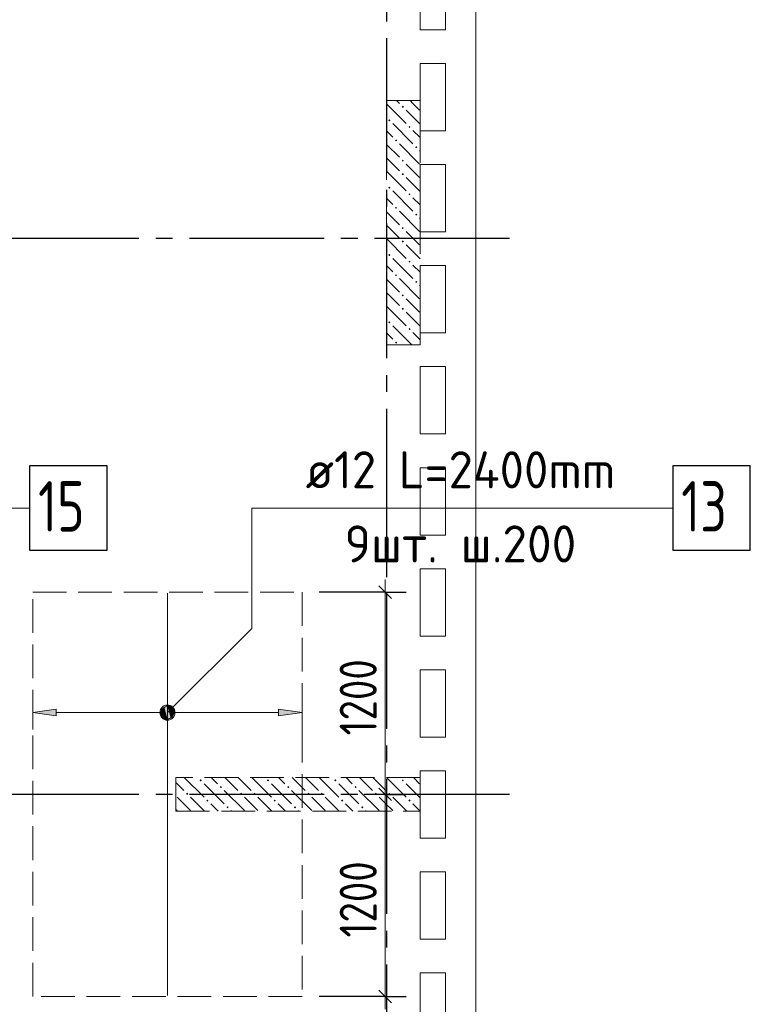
# Model space of a CAD drawing. Header units: millimetres. Extents: x 0 to 43617, y 0 to 59400.
# Tile 17 of 23: x 19647 to 23984, y 34483 to 40330. Entities that reach past the tile are written whole.
import ezdxf

# ---------------------------------------------------------------- set-up
doc = ezdxf.new("R2010")
doc.units = ezdxf.units.MM
doc.linetypes.add('______2', pattern=[270, 200, -70])
doc.linetypes.add('______5', pattern=[1100, 800, -100, 100, -100])
for name, color, linetype, lineweight in [('Standard', 7, 'Continuous', 25), ('ДОП Верх по Х', 7, 'Continuous', 25), ('ЖБ Перекрытие верхний уровень', 7, 'Continuous', 35), ('ЖБ Пилон', 7, 'Continuous', 35), ('Оси', 40, '______5', 18), ('Позиционная метка номер позиции', 7, 'Continuous', 13), ('Примечания', 7, 'Continuous', 25)]:
    doc.layers.add(name, color=color, linetype=linetype, lineweight=lineweight)
doc.styles.add('GOST 2.304-81', font='txt')
doc.styles.add('ISOCPEUR', font='txt')

msp = doc.modelspace()

# ---------------------------------------------------------------- hatches: boundary and pattern name
at = {"layer": 'ДОП Верх по Х', "linetype": 'Continuous', "lineweight": 13, "transparency": 33554687}
msp.add_hatch(color=7, dxfattribs=at).paths.add_polyline_path([(19863.99536132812, 36195.52001953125), (19723.9990234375, 36215.52124023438), (19863.99536132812, 36235.5224609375)], flags=16)
for points in [[(20491.748046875, 36196.77124023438), (20491.748046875, 36234.27124023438), (20486.4990234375, 36215.52124023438)], [(20491.748046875, 36234.27124023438), (20505.2490234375, 36183.27026367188), (20505.2490234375, 36247.77221679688)], [(20491.748046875, 36234.27124023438), (20491.748046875, 36196.77124023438), (20505.2490234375, 36183.27026367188)], [(20505.2490234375, 36247.77221679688), (20523.9990234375, 36178.02124023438), (20523.9990234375, 36253.02124023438)], [(20505.2490234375, 36247.77221679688), (20505.2490234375, 36183.27026367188), (20523.9990234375, 36178.02124023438)], [(20523.9990234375, 36253.02124023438), (20523.9990234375, 36178.02124023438), (20542.7490234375, 36183.27026367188)], [(20523.9990234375, 36253.02124023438), (20542.7490234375, 36183.27026367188), (20542.7490234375, 36247.77221679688)], [(20542.7490234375, 36247.77221679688), (20542.7490234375, 36183.27026367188), (20556.25, 36196.77124023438)], [(20542.7490234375, 36247.77221679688), (20556.25, 36196.77124023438), (20556.25, 36234.27124023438)], [(20556.25, 36234.27124023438), (20556.25, 36196.77124023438), (20561.4990234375, 36215.52124023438)], [(21183.99658203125, 36195.52001953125), (21323.9990234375, 36215.52124023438), (21183.99658203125, 36235.5224609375)]]:
    msp.add_hatch(color=7, dxfattribs=at).paths.add_polyline_path(points)
at = {"layer": 'ЖБ Пилон', "linetype": 'Continuous', "lineweight": 18, "transparency": 33554687}
for points in [[(21914.453125, 39813.14086914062), (21920.95336914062, 39819.64111328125), (21927.44750976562, 39813.14086914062), (21920.95336914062, 39806.640625)], [(21834.45434570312, 39733.14208984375), (21840.94848632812, 39739.63623046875), (21847.44873046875, 39733.14208984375), (21840.94848632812, 39726.64184570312)], [(21954.44946289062, 39693.1396484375), (21960.94970703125, 39699.63989257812), (21967.44995117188, 39693.1396484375), (21960.94970703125, 39686.63330078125)], [(21874.45068359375, 39613.14086914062), (21880.95092773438, 39619.64111328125), (21887.451171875, 39613.14086914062), (21880.95092773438, 39606.640625)], [(21994.45190429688, 39573.13842773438), (22000.9521484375, 39579.638671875), (22007.45239257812, 39573.13842773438), (22000.9521484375, 39566.63208007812)], [(21914.453125, 39493.1396484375), (21920.95336914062, 39499.63989257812), (21927.44750976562, 39493.1396484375), (21920.95336914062, 39486.63330078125)], [(21914.453125, 39413.14086914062), (21920.95336914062, 39419.64111328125), (21927.44750976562, 39413.14086914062), (21920.95336914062, 39406.640625)], [(21834.45434570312, 39333.14208984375), (21840.94848632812, 39339.63623046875), (21847.44873046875, 39333.14208984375), (21840.94848632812, 39326.64184570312)], [(21954.44946289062, 39293.1396484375), (21960.94970703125, 39299.63989257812), (21967.44995117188, 39293.1396484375), (21960.94970703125, 39286.63330078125)], [(21874.45068359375, 39213.14086914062), (21880.95092773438, 39219.64111328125), (21887.451171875, 39213.14086914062), (21880.95092773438, 39206.640625)], [(21994.45190429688, 39173.13842773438), (22000.9521484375, 39179.638671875), (22007.45239257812, 39173.13842773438), (22000.9521484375, 39166.63208007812)], [(21914.453125, 39093.1396484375), (21920.95336914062, 39099.63989257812), (21927.44750976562, 39093.1396484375), (21920.95336914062, 39086.63330078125)], [(21914.453125, 39013.14086914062), (21920.95336914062, 39019.64111328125), (21927.44750976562, 39013.14086914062), (21920.95336914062, 39006.640625)], [(21834.45434570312, 38933.14208984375), (21840.94848632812, 38939.63623046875), (21847.44873046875, 38933.14208984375), (21840.94848632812, 38926.64184570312)], [(21954.44946289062, 38893.1396484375), (21960.94970703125, 38899.63989257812), (21967.44995117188, 38893.1396484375), (21960.94970703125, 38886.63330078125)], [(21874.45068359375, 38813.14086914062), (21880.95092773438, 38819.64111328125), (21887.451171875, 38813.14086914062), (21880.95092773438, 38806.640625)], [(21994.45190429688, 38773.13842773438), (22000.9521484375, 38779.638671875), (22007.45239257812, 38773.13842773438), (22000.9521484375, 38766.63208007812)], [(21914.453125, 38693.1396484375), (21920.95336914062, 38699.63989257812), (21927.44750976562, 38693.1396484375), (21920.95336914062, 38686.63330078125)], [(21914.453125, 38613.14086914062), (21920.95336914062, 38619.64111328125), (21927.44750976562, 38613.14086914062), (21920.95336914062, 38606.640625)], [(21834.45434570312, 38533.14208984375), (21840.94848632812, 38539.63623046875), (21847.44873046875, 38533.14208984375), (21840.94848632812, 38526.64184570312)], [(21954.44946289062, 38493.1396484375), (21960.94970703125, 38499.63989257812), (21967.44995117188, 38493.1396484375), (21960.94970703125, 38486.63330078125)], [(21874.45068359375, 38413.14086914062), (21880.95092773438, 38419.64111328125), (21887.451171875, 38413.14086914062), (21880.95092773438, 38406.640625)], [(20714.453125, 35813.14086914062), (20720.95336914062, 35819.64111328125), (20727.44750976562, 35813.14086914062), (20720.95336914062, 35806.640625)], [(21114.453125, 35813.14086914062), (21120.95336914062, 35819.64111328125), (21127.44750976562, 35813.14086914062), (21120.95336914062, 35806.640625)], [(21514.453125, 35813.14086914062), (21520.95336914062, 35819.64111328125), (21527.44750976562, 35813.14086914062), (21520.95336914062, 35806.640625)], [(21914.453125, 35813.14086914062), (21920.95336914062, 35819.64111328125), (21927.44750976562, 35813.14086914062), (21920.95336914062, 35806.640625)], [(20634.45434570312, 35733.14208984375), (20640.94848632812, 35739.63623046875), (20647.44873046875, 35733.14208984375), (20640.94848632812, 35726.64184570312)], [(20834.45434570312, 35773.13842773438), (20840.94848632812, 35779.638671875), (20847.44873046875, 35773.13842773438), (20840.94848632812, 35766.63208007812)], [(20954.44946289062, 35733.14208984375), (20960.94970703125, 35739.63623046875), (20967.44995117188, 35733.14208984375), (20960.94970703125, 35726.64184570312)], [(21034.45434570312, 35733.14208984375), (21040.94848632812, 35739.63623046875), (21047.44873046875, 35733.14208984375), (21040.94848632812, 35726.64184570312)], [(21234.45434570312, 35773.13842773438), (21240.94848632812, 35779.638671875), (21247.44873046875, 35773.13842773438), (21240.94848632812, 35766.63208007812)], [(21354.44946289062, 35733.14208984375), (21360.94970703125, 35739.63623046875), (21367.44995117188, 35733.14208984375), (21360.94970703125, 35726.64184570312)], [(21434.45434570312, 35733.14208984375), (21440.94848632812, 35739.63623046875), (21447.44873046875, 35733.14208984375), (21440.94848632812, 35726.64184570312)], [(21634.45434570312, 35773.13842773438), (21640.94848632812, 35779.638671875), (21647.44873046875, 35773.13842773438), (21640.94848632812, 35766.63208007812)], [(21754.44946289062, 35733.14208984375), (21760.94970703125, 35739.63623046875), (21767.44995117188, 35733.14208984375), (21760.94970703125, 35726.64184570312)], [(21834.45434570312, 35733.14208984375), (21840.94848632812, 35739.63623046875), (21847.44873046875, 35733.14208984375), (21840.94848632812, 35726.64184570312)], [(20754.44946289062, 35693.1396484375), (20760.94970703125, 35699.63989257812), (20767.44995117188, 35693.1396484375), (20760.94970703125, 35686.63330078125)], [(21154.44946289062, 35693.1396484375), (21160.94970703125, 35699.63989257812), (21167.44995117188, 35693.1396484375), (21160.94970703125, 35686.63330078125)], [(21554.44946289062, 35693.1396484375), (21560.94970703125, 35699.63989257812), (21567.44995117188, 35693.1396484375), (21560.94970703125, 35686.63330078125)], [(21954.44946289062, 35693.1396484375), (21960.94970703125, 35699.63989257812), (21967.44995117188, 35693.1396484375), (21960.94970703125, 35686.63330078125)], [(20874.45068359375, 35653.13110351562), (20880.95092773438, 35659.63745117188), (20887.451171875, 35653.13110351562), (20880.95092773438, 35646.64306640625)], [(21274.45068359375, 35653.13110351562), (21280.95092773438, 35659.63745117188), (21287.451171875, 35653.13110351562), (21280.95092773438, 35646.64306640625)], [(21674.45068359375, 35653.13110351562), (21680.95092773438, 35659.63745117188), (21687.451171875, 35653.13110351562), (21680.95092773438, 35646.64306640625)]]:
    msp.add_hatch(color=7, dxfattribs=at).paths.add_polyline_path(points, flags=16)
at = {"layer": 'Позиционная метка номер позиции', "linetype": 'Continuous', "lineweight": 13, "transparency": 33554687}
for points in [[(20492.17529296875, 36247.34497070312), (20567.27294921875, 36204.06494140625), (20512.54272460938, 36258.7890625)], [(20512.54272460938, 36258.7890625), (20567.27294921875, 36204.06494140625), (20567.27294921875, 36226.9775390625)], [(20512.54272460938, 36258.7890625), (20567.27294921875, 36226.9775390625), (20535.44921875, 36258.7890625)], [(20535.44921875, 36258.7890625), (20567.27294921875, 36226.9775390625), (20555.81665039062, 36247.34497070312)], [(20480.71899414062, 36226.9775390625), (20555.81665039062, 36183.70361328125), (20492.17529296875, 36247.34497070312)], [(20480.71899414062, 36204.06494140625), (20535.44921875, 36172.24731445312), (20480.71899414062, 36226.9775390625)], [(20480.71899414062, 36226.9775390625), (20535.44921875, 36172.24731445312), (20555.81665039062, 36183.70361328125)], [(20512.54272460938, 36172.24731445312), (20480.71899414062, 36204.06494140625), (20492.17529296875, 36183.70361328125)], [(20480.71899414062, 36204.06494140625), (20512.54272460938, 36172.24731445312), (20535.44921875, 36172.24731445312)], [(20492.17529296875, 36247.34497070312), (20555.81665039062, 36183.70361328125), (20567.27294921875, 36204.06494140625)]]:
    msp.add_hatch(color=7, dxfattribs=at).paths.add_polyline_path(points)

# ---------------------------------------------------------------- linework, layer by layer
at = {"layer": 'Standard', "color": 7, "linetype": 'Continuous', "lineweight": 25, "transparency": 33554687}
for p, q in [((21778.94287109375, 36967.52319335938), (21853.94287109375, 36892.51708984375)), ((21778.94287109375, 35767.52319335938), (21853.94287109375, 35692.51708984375)), ((21778.94287109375, 34567.52319335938), (21853.94287109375, 34492.52319335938))]:
    msp.add_line(p, q, dxfattribs=at)
at = {"layer": 'Standard', "color": 7, "linetype": 'Continuous', "lineweight": 13, "transparency": 33554687}
for p, q in [((21816.44287109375, 36930.02319335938), (21816.44287109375, 37005.02319335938)), ((21816.44287109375, 35730.02319335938), (21816.44287109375, 34530.02319335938)), ((21816.44287109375, 34530.02319335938), (21816.44287109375, 34455.01708984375))]:
    msp.add_line(p, q, dxfattribs=at)
at = {"layer": 'Standard', "color": 251, "linetype": 'Continuous', "lineweight": -3, "true_color": 0x656565, "transparency": 33554687}
for p, q in [((21816.44287109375, 36930.02319335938), (21423.9990234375, 36930.02319335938)), ((21816.44287109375, 36930.02319335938), (21691.44897460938, 36930.02319335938)), ((21816.44287109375, 36930.02319335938), (21941.44287109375, 36930.02319335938)), ((21816.44287109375, 35730.02319335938), (21691.44897460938, 35730.02319335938)), ((21816.44287109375, 35730.02319335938), (21941.44287109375, 35730.02319335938)), ((21816.44287109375, 35730.02319335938), (21816.44287109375, 35730.02319335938)), ((21816.44287109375, 34530.02319335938), (21423.9990234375, 34530.02319335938)), ((21816.44287109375, 34530.02319335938), (21691.44897460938, 34530.02319335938)), ((21816.44287109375, 34530.02319335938), (21941.44287109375, 34530.02319335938))]:
    msp.add_line(p, q, dxfattribs=at)
at = {"layer": 'Standard', "color": 7, "linetype": 'Continuous', "lineweight": 13, "transparency": 33554687}
msp.add_lwpolyline([(21816.44287109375, 36930.02319335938), (21816.44287109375, 36014.9936901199), (21816.44287109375, 36014.9936901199), (21816.44287109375, 35730.02319335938)], dxfattribs=at)
at = {"layer": 'ДОП Верх по Х', "color": 7, "linetype": 'Continuous', "lineweight": 13, "transparency": 33554687}
msp.add_line((21323.9990234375, 37430.02319335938), (23431.99462890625, 37430.02319335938), dxfattribs=at)
at = {"layer": 'ДОП Верх по Х', "color": 7, "linetype": 'Continuous', "lineweight": 18, "transparency": 33554687}
msp.add_line((20523.9990234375, 34536.01684570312), (20523.9990234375, 36924.01733398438), dxfattribs=at)
at = {"layer": 'ДОП Верх по Х', "color": 251, "linetype": 'Continuous', "lineweight": 13, "true_color": 0x494949, "transparency": 33554687}
for p, q in [((19723.9990234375, 36215.52124023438), (19723.9990234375, 36315.52124023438)), ((21323.9990234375, 36215.52124023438), (21323.9990234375, 36315.52124023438)), ((19723.9990234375, 36215.52124023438), (19863.99536132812, 36235.5224609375)), ((19863.99536132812, 36195.52001953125), (19723.9990234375, 36215.52124023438)), ((19723.9990234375, 36215.52124023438), (19723.9990234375, 36115.52124023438)), ((19723.9990234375, 36215.52124023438), (19723.9990234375, 36215.52124023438)), ((19863.99536132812, 36235.5224609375), (19863.99536132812, 36195.52001953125)), ((19863.99536132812, 36215.52124023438), (20494.00024414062, 36215.52124023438)), ((20523.9990234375, 36253.02124023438), (20523.9990234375, 36253.02124023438)), ((20553.99169921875, 36215.52124023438), (21183.99658203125, 36215.52124023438)), ((21323.9990234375, 36215.52124023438), (21183.99658203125, 36235.5224609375)), ((21183.99658203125, 36235.5224609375), (21183.99658203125, 36195.52001953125)), ((21183.99658203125, 36195.52001953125), (21323.9990234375, 36215.52124023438)), ((21323.9990234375, 36215.52124023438), (21323.9990234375, 36115.52124023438)), ((21323.9990234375, 36215.52124023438), (21323.9990234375, 36215.52124023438)), ((20523.9990234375, 36178.02124023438), (20523.9990234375, 36178.02124023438))]:
    msp.add_line(p, q, dxfattribs=at)
at = {"layer": 'ДОП Верх по Х', "color": 7, "linetype": 'Continuous', "lineweight": 25, "transparency": 33554687}
for points in [[(19705.80444335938, 37180.01708984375), (20165.7958984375, 37180.01708984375), (20165.7958984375, 37680.01708984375), (19705.80444335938, 37680.01708984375), (19705.80444335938, 37180.01708984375)], [(23523.9990234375, 37180.01708984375), (23983.99658203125, 37180.01708984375), (23983.99658203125, 37680.01708984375), (23523.9990234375, 37680.01708984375), (23523.9990234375, 37180.01708984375)]]:
    msp.add_lwpolyline(points, dxfattribs=at)
at = {"layer": 'ДОП Верх по Х', "color": 251, "linetype": 'Continuous', "lineweight": 13, "true_color": 0x494949, "transparency": 33554687}
msp.add_circle((20523.9990234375, 36215.52124023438), 37.50000265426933, dxfattribs=at)
at = {"layer": 'ЖБ Перекрытие верхний уровень', "color": 7, "linetype": 'Continuous', "lineweight": 18, "transparency": 33554687}
for p, q in [((22354.00390625, 33070.00122070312), (22354.00390625, 42419.9951171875)), ((22023.9990234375, 40270.00122070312), (22023.9990234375, 40670.00122070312)), ((22173.9990234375, 40670.00122070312), (22173.9990234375, 40270.00122070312)), ((22173.9990234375, 40270.00122070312), (22023.9990234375, 40270.00122070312)), ((22023.9990234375, 40070.00122070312), (22173.9990234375, 40070.00122070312)), ((22023.9990234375, 39670.00122070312), (22023.9990234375, 40070.00122070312)), ((22173.9990234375, 40070.00122070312), (22173.9990234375, 39670.00122070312)), ((22173.9990234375, 39670.00122070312), (22023.9990234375, 39670.00122070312)), ((22023.9990234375, 39070.00122070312), (22023.9990234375, 39470.00122070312)), ((22023.9990234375, 39470.00122070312), (22173.9990234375, 39470.00122070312)), ((22173.9990234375, 39470.00122070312), (22173.9990234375, 39070.00122070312)), ((22173.9990234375, 39070.00122070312), (22023.9990234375, 39070.00122070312)), ((22023.9990234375, 38870.00122070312), (22173.9990234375, 38870.00122070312)), ((22023.9990234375, 38470.00122070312), (22023.9990234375, 38870.00122070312)), ((22173.9990234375, 38870.00122070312), (22173.9990234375, 38470.00122070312)), ((22173.9990234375, 38470.00122070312), (22023.9990234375, 38470.00122070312)), ((22023.9990234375, 37870.00122070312), (22023.9990234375, 38270.00122070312)), ((22023.9990234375, 38270.00122070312), (22173.9990234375, 38270.00122070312)), ((22173.9990234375, 38270.00122070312), (22173.9990234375, 37870.00122070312)), ((22173.9990234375, 37870.00122070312), (22023.9990234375, 37870.00122070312)), ((22023.9990234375, 37670.00122070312), (22173.9990234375, 37670.00122070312)), ((22023.9990234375, 37270.00122070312), (22023.9990234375, 37670.00122070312)), ((22173.9990234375, 37670.00122070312), (22173.9990234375, 37270.00122070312)), ((22173.9990234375, 37270.00122070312), (22023.9990234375, 37270.00122070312)), ((22023.9990234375, 36670.00122070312), (22023.9990234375, 37070.00122070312)), ((22023.9990234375, 37070.00122070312), (22173.9990234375, 37070.00122070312)), ((22173.9990234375, 37070.00122070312), (22173.9990234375, 36670.00122070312)), ((22173.9990234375, 36670.00122070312), (22023.9990234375, 36670.00122070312)), ((22023.9990234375, 36470.00122070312), (22173.9990234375, 36470.00122070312)), ((22023.9990234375, 36070.00122070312), (22023.9990234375, 36470.00122070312)), ((22173.9990234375, 36470.00122070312), (22173.9990234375, 36070.00122070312)), ((22173.9990234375, 36070.00122070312), (22023.9990234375, 36070.00122070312)), ((22023.9990234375, 35470.00122070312), (22023.9990234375, 35870.00122070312)), ((22023.9990234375, 35870.00122070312), (22173.9990234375, 35870.00122070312)), ((22173.9990234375, 35870.00122070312), (22173.9990234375, 35470.00122070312)), ((22173.9990234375, 35470.00122070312), (22023.9990234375, 35470.00122070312)), ((22023.9990234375, 35270.00122070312), (22173.9990234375, 35270.00122070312)), ((22023.9990234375, 34870.00122070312), (22023.9990234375, 35270.00122070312)), ((22173.9990234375, 35270.00122070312), (22173.9990234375, 34870.00122070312)), ((22173.9990234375, 34870.00122070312), (22023.9990234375, 34870.00122070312)), ((22023.9990234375, 34270.00122070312), (22023.9990234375, 34670.00122070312)), ((22023.9990234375, 34670.00122070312), (22173.9990234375, 34670.00122070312)), ((22173.9990234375, 34670.00122070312), (22173.9990234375, 34270.00122070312))]:
    msp.add_line(p, q, dxfattribs=at)
at = {"layer": 'ЖБ Пилон', "color": 253, "linetype": '______2', "lineweight": 13, "true_color": 0xa0a0a0, "transparency": 33554687}
for p, q in [((21823.9990234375, 39849.76806640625), (21823.9990234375, 38399.77416992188)), ((22023.9990234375, 39849.76806640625), (21823.9990234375, 39849.76806640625)), ((22023.9990234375, 38399.77416992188), (22023.9990234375, 39849.76806640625)), ((21823.9990234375, 38399.77416992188), (22023.9990234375, 38399.77416992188)), ((22023.9990234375, 35829.99877929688), (20573.99291992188, 35829.99877929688)), ((20573.99291992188, 35829.99877929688), (20573.99291992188, 35629.99877929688)), ((22023.9990234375, 35629.99877929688), (22023.9990234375, 35829.99877929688)), ((20573.99291992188, 35629.99877929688), (22023.9990234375, 35629.99877929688))]:
    msp.add_line(p, q, dxfattribs=at)
at = {"layer": 'ЖБ Пилон', "color": 9, "linetype": 'Continuous', "lineweight": 18, "true_color": 0xc7c7c7, "transparency": 33554687}
for p, q in [((21823.9990234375, 39830.09628063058), (21940.94848632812, 39713.14086914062)), ((21884.326171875, 39849.76806640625), (21900.9521484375, 39833.14208984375)), ((21980.95092773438, 39833.14208984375), (21964.3224140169, 39849.76806640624)), ((22020.95336914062, 39793.1396484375), (21980.95092773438, 39833.14208984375)), ((21940.94848632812, 39793.1396484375), (22023.9990234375, 39710.08911132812)), ((21860.94970703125, 39713.14086914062), (21980.95092773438, 39593.1396484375)), ((21860.94970703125, 39633.14208984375), (21823.9990234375, 39670.0927734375)), ((21980.95092773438, 39673.13842773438), (22023.9990234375, 39630.08814251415)), ((21823.9990234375, 39590.09399414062), (21900.9521484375, 39513.14086914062)), ((21900.9521484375, 39593.1396484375), (22020.95336914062, 39473.13842773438)), ((22023.9990234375, 39550.08560413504), (22020.95336914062, 39553.13110351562)), ((21823.9990234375, 39510.09521484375), (21900.9521484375, 39433.14208984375)), ((21980.95092773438, 39433.14208984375), (21940.94848632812, 39473.13842773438)), ((21823.9990234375, 39430.09628063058), (21940.94848632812, 39313.14086914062)), ((22020.95336914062, 39393.1396484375), (21980.95092773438, 39433.14208984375)), ((21940.94848632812, 39393.1396484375), (22023.9990234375, 39310.08911132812)), ((21860.94970703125, 39313.14086914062), (21980.95092773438, 39193.1396484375)), ((21860.94970703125, 39233.14208984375), (21823.9990234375, 39270.0927734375)), ((21980.95092773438, 39273.13842773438), (22023.9990234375, 39230.08814251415)), ((21823.9990234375, 39190.09399414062), (21900.9521484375, 39113.14086914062)), ((21900.9521484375, 39193.1396484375), (22020.95336914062, 39073.13842773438)), ((22023.9990234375, 39150.08560413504), (22020.95336914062, 39153.13110351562)), ((21823.9990234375, 39110.09521484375), (21900.9521484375, 39033.14208984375)), ((21980.95092773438, 39033.14208984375), (21940.94848632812, 39073.13842773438)), ((21823.9990234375, 39030.09628063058), (21940.94848632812, 38913.14086914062)), ((22020.95336914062, 38993.1396484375), (21980.95092773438, 39033.14208984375)), ((21940.94848632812, 38993.1396484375), (22023.9990234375, 38910.08911132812)), ((21860.94970703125, 38913.14086914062), (21980.95092773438, 38793.1396484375)), ((21860.94970703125, 38833.14208984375), (21823.9990234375, 38870.0927734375)), ((21980.95092773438, 38873.13842773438), (22023.9990234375, 38830.08814251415)), ((21823.9990234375, 38790.09399414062), (21900.9521484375, 38713.14086914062)), ((21900.9521484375, 38793.1396484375), (22020.95336914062, 38673.13842773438)), ((21823.9990234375, 38710.09521484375), (21900.9521484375, 38633.14208984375)), ((22023.9990234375, 38750.08560413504), (22020.95336914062, 38753.13110351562)), ((21980.95092773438, 38633.14208984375), (21940.94848632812, 38673.13842773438)), ((21823.9990234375, 38630.09628063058), (21940.94848632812, 38513.14086914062)), ((21940.94848632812, 38593.1396484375), (22023.9990234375, 38510.08911132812)), ((22020.95336914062, 38593.1396484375), (21980.95092773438, 38633.14208984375)), ((21860.94970703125, 38513.14086914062), (21974.31640625, 38399.77416992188)), ((21860.94970703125, 38433.14208984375), (21823.9990234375, 38470.0927734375)), ((21980.95092773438, 38473.13842773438), (22023.9990234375, 38430.08814251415)), ((20573.99291992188, 35800.09513531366), (20620.95336914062, 35753.13110351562)), ((20624.09651981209, 35829.99877929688), (20740.94848632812, 35713.14086914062)), ((20740.94848632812, 35793.1396484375), (20860.94970703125, 35673.13842773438)), ((20820.95336914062, 35793.1396484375), (20784.09423828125, 35829.99877929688)), ((20864.09253801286, 35829.99877929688), (20940.94848632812, 35753.13110351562)), ((20944.09155709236, 35829.99877929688), (21020.95336914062, 35753.13110351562)), ((21024.09651981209, 35829.99877929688), (21140.94848632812, 35713.14086914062)), ((21140.94848632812, 35793.1396484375), (21260.94970703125, 35673.13842773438)), ((21220.95336914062, 35793.1396484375), (21184.09423828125, 35829.99877929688)), ((21264.09253801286, 35829.99877929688), (21340.94848632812, 35753.13110351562)), ((21344.09155709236, 35829.99877929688), (21420.95336914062, 35753.13110351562)), ((21424.09651981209, 35829.99877929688), (21540.94848632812, 35713.14086914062)), ((21540.94848632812, 35793.1396484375), (21660.94970703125, 35673.13842773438)), ((21620.95336914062, 35793.1396484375), (21584.09423828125, 35829.99877929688)), ((21664.09253801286, 35829.99877929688), (21740.94848632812, 35753.13110351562)), ((21744.09155709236, 35829.99877929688), (21820.95336914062, 35753.13110351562)), ((21824.09651981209, 35829.99877929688), (21940.94848632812, 35713.14086914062)), ((21940.94848632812, 35793.1396484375), (22023.9990234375, 35710.08911132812)), ((22020.95336914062, 35793.1396484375), (21984.09423828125, 35829.99877929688)), ((20860.94970703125, 35753.13110351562), (20980.95092773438, 35633.14208984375)), ((21260.94970703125, 35753.13110351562), (21380.95092773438, 35633.14208984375)), ((21660.94970703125, 35753.13110351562), (21780.95092773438, 35633.14208984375)), ((20620.95336914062, 35673.13842773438), (20580.95092773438, 35713.14086914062)), ((20660.94970703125, 35633.14208984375), (20620.95336914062, 35673.13842773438)), ((20660.94970703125, 35713.14086914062), (20744.091796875, 35629.99877929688)), ((20780.95092773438, 35673.13842773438), (20824.0883821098, 35629.99877929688)), ((21020.95336914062, 35673.13842773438), (20980.95092773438, 35713.14086914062)), ((21060.94970703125, 35633.14208984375), (21020.95336914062, 35673.13842773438)), ((21060.94970703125, 35713.14086914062), (21144.091796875, 35629.99877929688)), ((21180.95092773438, 35673.13842773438), (21224.0883821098, 35629.99877929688)), ((21420.95336914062, 35673.13842773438), (21380.95092773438, 35713.14086914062)), ((21460.94970703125, 35633.14208984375), (21420.95336914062, 35673.13842773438)), ((21460.94970703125, 35713.14086914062), (21544.091796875, 35629.99877929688)), ((21580.95092773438, 35673.13842773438), (21624.0883821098, 35629.99877929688)), ((21820.95336914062, 35673.13842773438), (21780.95092773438, 35713.14086914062)), ((21860.94970703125, 35633.14208984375), (21820.95336914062, 35673.13842773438)), ((21860.94970703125, 35713.14086914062), (21944.091796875, 35629.99877929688)), ((21980.95092773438, 35673.13842773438), (22023.9990234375, 35630.08814251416)), ((20573.99291992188, 35640.0993898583), (20580.95092773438, 35633.14208984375)), ((20904.09545898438, 35629.99877929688), (20900.9521484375, 35633.14208984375)), ((21304.09545898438, 35629.99877929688), (21300.9521484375, 35633.14208984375)), ((21704.09545898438, 35629.99877929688), (21700.9521484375, 35633.14208984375))]:
    msp.add_line(p, q, dxfattribs=at)
at = {"layer": 'Оси', "color": 8, "linetype": '______5', "lineweight": -3, "transparency": 33554687}
for p, q in [((21823.9990234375, 57820.01342773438), (21823.9990234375, 7100.018310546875)), ((22553.99169921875, 39030.02319335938), (3600, 39030.02319335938)), ((22553.99169921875, 35730.02319335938), (3600, 35730.02319335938))]:
    msp.add_line(p, q, dxfattribs=at)
at = {"layer": 'Позиционная метка номер позиции', "color": 7, "linetype": 'Continuous', "lineweight": 13, "transparency": 33554687}
for p, q in [((20492.17529296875, 36247.34497070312), (20492.17529296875, 36247.34497070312)), ((20555.81665039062, 36247.34497070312), (20555.81665039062, 36247.34497070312)), ((20492.17529296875, 36183.70361328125), (20492.17529296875, 36183.70361328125)), ((20555.81665039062, 36183.70361328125), (20555.81665039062, 36183.70361328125))]:
    msp.add_line(p, q, dxfattribs=at)
for points in [[(17523.9990234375, 36215.52124023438), (17205.79833984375, 36533.7158203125), (17205.79833984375, 37430.02319335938), (19705.80444335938, 37430.02319335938)], [(20523.9990234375, 36215.52124023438), (21023.9990234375, 36715.52124023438), (21023.9990234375, 37430.02319335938), (23523.9990234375, 37430.02319335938)]]:
    msp.add_lwpolyline(points, dxfattribs=at)
msp.add_circle((20523.9990234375, 36215.52124023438), 45.00000039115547, dxfattribs=at)
at = {"layer": 'Примечания', "color": 7, "linetype": '______2', "lineweight": 18, "transparency": 33554687}
for p, q in [((19723.9990234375, 36930.02319335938), (21323.9990234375, 36930.02319335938)), ((19723.9990234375, 34530.02319335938), (19723.9990234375, 36930.02319335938)), ((21323.9990234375, 36930.02319335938), (21323.9990234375, 34530.02319335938)), ((21323.9990234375, 34530.02319335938), (19723.9990234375, 34530.02319335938))]:
    msp.add_line(p, q, dxfattribs=at)

# ---------------------------------------------------------------- texts
at = {"layer": 'Standard', "color": 7, "linetype": 'Continuous', "lineweight": 25, "transparency": 33554687, "char_height": 220.0000047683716, "width": 625.7409691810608, "attachment_point": 7, "rotation": 90.00000250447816, "style": 'GOST 2.304-81'}
for insert in [(21766.40014648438, 36079.80346679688), (21766.40014648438, 34879.80346679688)]:
    msp.add_mtext('1200', dxfattribs=dict(at, insert=insert))
at = {"layer": 'ДОП Верх по Х', "color": 7, "linetype": 'Continuous', "lineweight": 13, "transparency": 33554687, "attachment_point": 7, "style": 'ISOCPEUR'}
for s, insert, char_height, width in [('\\W0.96;ø12 L=2400mm ', (21343.994140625, 37547.35107421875), 220.0000047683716, 2172.611345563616), ('\\W0.75;15', (19755.79833984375, 37290.02075195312), 300, 472.2805023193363), ('\\W0.75;13', (23573.9990234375, 37290.02075195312), 300, 472.2805023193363), ('\\W0.97;9шт. ш.200 ', (21575, 37107.35473632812), 220.0000047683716, 1712.32421875)]:
    msp.add_mtext(s, dxfattribs=dict(at, insert=insert, char_height=char_height, width=width))

doc.saveas('drawing.dxf')
